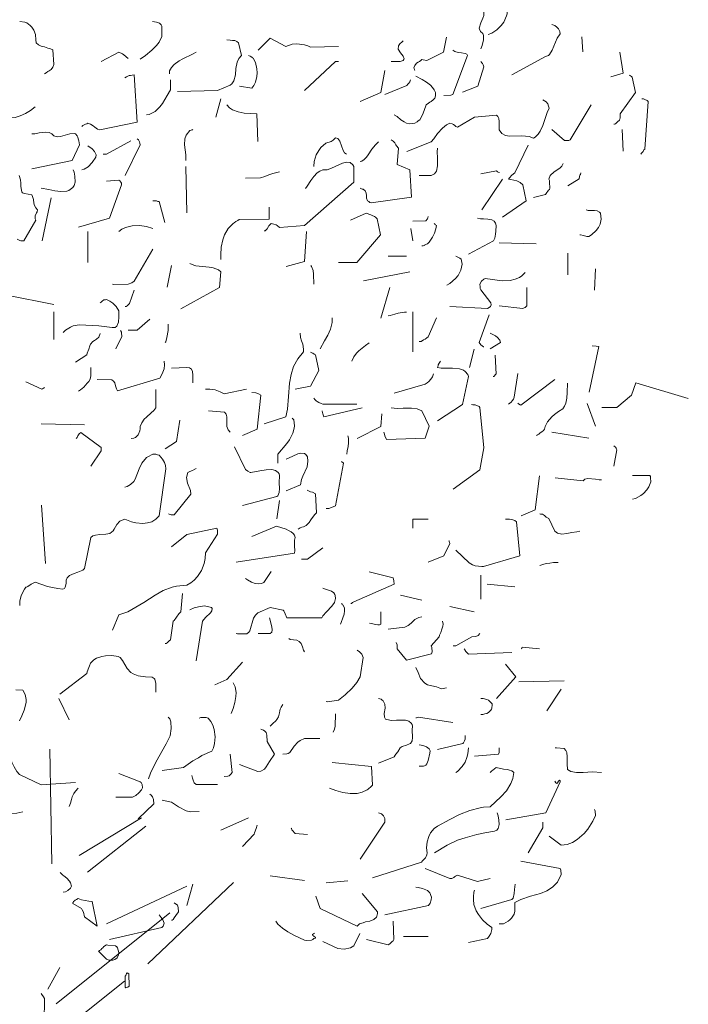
# Model space of a CAD drawing. Header units: metres. Extents: x 180716 to 180809, y 418548 to 418668.
# Tile 71 of 148: x 180799.83 to 180800.92, y 418576.51 to 418578.12. Entities that reach past the tile are written whole.
import ezdxf

# ---------------------------------------------------------------- set-up
doc = ezdxf.new("R2010")
doc.units = ezdxf.units.M
doc.layers.get('0').update_dxf_attribs({"color": 30, "lineweight": 0})
doc.layers.add('B-WE-GR-BOOM-SD', color=253, linetype='Continuous', lineweight=0)

# ---------------------------------------------------------------- blocks, each defined once
blk = doc.blocks.new('SGR-BOOM_S02_G_ZIJ-D')
at = {"flags": 128}
for points in [[(2.2464, 7.7465), (2.2631, 7.7531), (2.2864, 7.7687), (2.3075, 7.7887), (2.3198, 7.8043), (2.332, 7.8332), (2.3353, 7.8432), (2.3364, 7.8688), (2.3331, 7.8733), (2.3264, 7.8788), (2.3187, 7.8844), (2.3075, 7.891), (2.2986, 7.8988)], [(2.213, 7.6786), (2.2186, 7.6942), (2.2252, 7.722), (2.2252, 7.7409), (2.2219, 7.7509), (2.2108, 7.7598), (2.2063, 7.7709), (2.2052, 7.7765), (2.213, 7.801), (2.2219, 7.8221), (2.2264, 7.8354), (2.2264, 7.851)], [(0.0611, 7.8076), (0.0845, 7.8043), (0.0933, 7.801), (0.1089, 7.7876), (0.1167, 7.7798), (0.1267, 7.7665), (0.1345, 7.7465), (0.1356, 7.722), (0.1378, 7.7076), (0.1478, 7.6975), (0.1612, 7.692), (0.1768, 7.6886), (0.1923, 7.6831), (0.2046, 7.6797), (0.2146, 7.6742), (0.2201, 7.6064), (0.2157, 7.5941), (0.2068, 7.583), (0.1979, 7.5763), (0.1912, 7.573), (0.1845, 7.5674), (0.1768, 7.563)], [(0.6227, 7.6308), (0.6483, 7.6475), (0.6772, 7.6731), (0.6983, 7.6953), (0.7106, 7.7109), (0.7239, 7.7365), (0.7239, 7.7854), (0.7206, 7.7921), (0.7128, 7.7987), (0.6994, 7.8043), (0.6805, 7.8076)], [(2.3576, 7.5574), (2.5144, 7.643), (2.5277, 7.6486), (2.5333, 7.6531), (2.5455, 7.6731), (2.5689, 7.7298), (2.5822, 7.7498), (2.5811, 7.7609), (2.5755, 7.7732), (2.5678, 7.7809), (2.5578, 7.7876), (2.5444, 7.7932)], [(1.1732, 7.6731), (1.2299, 7.7298), (1.3022, 7.6909), (1.3322, 7.7009), (1.3534, 7.7031), (1.3901, 7.6975), (1.4045, 7.6931), (1.4179, 7.6864), (1.548, 7.6909)], [(1.905, 7.5774), (1.905, 7.5785), (1.9027, 7.5819), (1.9016, 7.5874), (1.8994, 7.5908), (1.9038, 7.6019), (1.9127, 7.6119), (1.9205, 7.6175), (1.9261, 7.6208), (1.9328, 7.6241), (1.9372, 7.6297), (1.9439, 7.6286), (1.9606, 7.6253), (2.0384, 7.6631), (2.0529, 7.7342)], [(2.6834, 7.7354), (2.689, 7.6653)], [(0.7973, 7.4807), (0.9841, 7.4851), (1.042, 7.5096), (1.0498, 7.5152), (1.0598, 7.5296), (1.0675, 7.5574), (1.0698, 7.5874), (1.0753, 7.6164), (1.0831, 7.6342), (1.0953, 7.6486), (1.0809, 7.7076), (1.0742, 7.7131), (1.0642, 7.7176), (1.0542, 7.7187), (1.042, 7.7198), (1.0264, 7.7209)], [(1.7937, 7.6208), (1.836, 7.6208), (1.8494, 7.6241), (1.8538, 7.6297), (1.8549, 7.633), (1.8505, 7.6453), (1.8371, 7.6608), (1.8271, 7.6775), (1.8282, 7.6931), (1.8338, 7.702), (1.846, 7.712), (1.8505, 7.7164)], [(0.4414, 7.6208), (0.5226, 7.6631), (0.5404, 7.6564), (0.5471, 7.6519), (0.566, 7.6342)], [(0.7595, 7.5619), (0.7595, 7.5763), (0.7695, 7.5919), (0.7817, 7.6064), (0.804, 7.623), (0.8218, 7.633), (0.8663, 7.6542), (0.884, 7.6631)], [(1.0865, 7.5051), (1.1432, 7.4963), (1.1532, 7.5085), (1.161, 7.5241), (1.1676, 7.5496), (1.1687, 7.5674), (1.1676, 7.5863), (1.161, 7.6152), (1.1498, 7.6364), (1.1476, 7.6375), (1.1443, 7.6408), (1.1365, 7.6453), (1.1287, 7.6486)], [(2.0395, 7.4618), (2.0718, 7.4629), (2.0773, 7.464), (2.0818, 7.4662), (2.1507, 7.6486), (2.1463, 7.6542), (2.1396, 7.6575), (2.1218, 7.6608), (2.1062, 7.662), (2.0918, 7.6664), (2.0818, 7.6731)], [(2.8191, 7.5485), (2.8758, 7.5663), (2.8614, 7.6642)], [(1.3889, 7.4851), (1.5346, 7.6208), (1.548, 7.6208)], [(2.1263, 7.4762), (2.1985, 7.5051), (2.2264, 7.5952), (2.2252, 7.5997), (2.223, 7.6052), (2.2208, 7.6108), (2.2175, 7.6141), (2.2119, 7.6208)], [(0.3502, 7.3172), (0.3547, 7.3205), (0.3614, 7.3239), (0.3669, 7.3272), (0.3736, 7.3294), (0.378, 7.3317), (0.3914, 7.3272), (0.4036, 7.3194), (0.4114, 7.3139), (0.4236, 7.3039), (0.4337, 7.3005), (0.6094, 7.3372), (0.5949, 7.5574), (0.586, 7.5563), (0.5771, 7.5552), (0.5716, 7.5541), (0.5582, 7.5485), (0.5515, 7.5441)], [(1.6492, 7.4329), (1.7459, 7.4751), (1.7648, 7.5774)], [(1.8082, 7.3706), (1.8215, 7.3628), (1.8393, 7.3483), (1.8549, 7.3383), (1.866, 7.3328), (1.8794, 7.3294), (1.9038, 7.3317), (1.915, 7.3383), (1.9205, 7.3428), (1.9272, 7.3483), (1.9405, 7.3717), (1.9483, 7.3906), (1.9572, 7.4184), (1.9683, 7.4251), (1.975, 7.4295), (1.9806, 7.4329), (1.9906, 7.4406), (1.9984, 7.4495), (1.9995, 7.4529), (2.0006, 7.4607), (2.0006, 7.4751), (1.995, 7.4874), (1.9873, 7.4985), (1.9772, 7.5096), (1.9594, 7.5241), (1.9383, 7.5363), (1.9094, 7.5519)], [(2.8336, 7.3272), (2.8369, 7.3272), (2.8413, 7.3294), (2.8469, 7.335), (2.8502, 7.3383), (2.8591, 7.3461), (2.8614, 7.3517), (2.8625, 7.355), (2.8625, 7.375), (2.9348, 7.4751), (2.9181, 7.5474), (2.9147, 7.5507), (2.9103, 7.553), (2.9081, 7.5541), (2.9058, 7.5563)], [(0.6527, 7.3706), (0.665, 7.3728), (0.6928, 7.3873), (0.715, 7.4084), (0.7272, 7.424), (0.7484, 7.4607), (0.7639, 7.4885), (0.7639, 7.5341)], [(1.7648, 7.4662), (1.8671, 7.5085), (1.8716, 7.514), (1.876, 7.5185), (1.8816, 7.5252), (1.8849, 7.5341)], [(0.0022, 7.3595), (0.0211, 7.3572), (0.0389, 7.3584), (0.0633, 7.3661), (0.0878, 7.3773), (0.1111, 7.3917), (0.1334, 7.4084)], [(0.9752, 7.3595), (0.9997, 7.4451)], [(1.0275, 7.4184), (1.0397, 7.4039), (1.0542, 7.3939), (1.0798, 7.385), (1.1076, 7.3795), (1.1376, 7.3773), (1.1676, 7.3761), (1.1721, 7.246)], [(1.8671, 7.2004), (1.9806, 7.2449), (1.9928, 7.2594), (2.0106, 7.2838), (2.0328, 7.3083), (2.0529, 7.3239), (2.0684, 7.3317), (2.0784, 7.3294), (2.0851, 7.3261), (2.0907, 7.3205), (2.0951, 7.3172), (2.104, 7.3128), (2.183, 7.3595), (2.2853, 7.3695), (2.292, 7.3639), (2.2964, 7.3539), (2.2975, 7.3406), (2.2986, 7.3105), (2.2986, 7.3016), (2.3109, 7.2838), (2.3276, 7.2749), (2.3465, 7.2716), (2.4032, 7.2727), (2.4376, 7.2705), (2.4577, 7.2627), (2.4666, 7.2672), (2.4799, 7.2805), (2.4899, 7.295), (2.501, 7.3217), (2.5222, 7.3817), (2.5311, 7.4017), (2.5288, 7.4117), (2.5244, 7.4229), (2.5166, 7.4318), (2.501, 7.4406)], [(2.5444, 7.3027), (2.6034, 7.2505), (2.6234, 7.2516), (2.63, 7.2549), (2.7279, 7.4184)], [(2.9637, 7.4462), (2.9715, 7.4451), (2.977, 7.4429), (2.9881, 7.4373), (2.9926, 7.4329), (2.9781, 7.2104), (2.9737, 7.2071), (2.9692, 7.2004), (2.9626, 7.1915), (2.9592, 7.1871)], [(0.1178, 7.1193), (0.3058, 7.1571), (0.3391, 7.2316), (0.338, 7.2405), (0.3358, 7.2494), (0.3336, 7.2583), (0.3313, 7.2672), (0.3291, 7.2727), (0.3202, 7.2816), (0.3147, 7.2838), (0.2946, 7.2827), (0.2502, 7.2694), (0.2346, 7.2683), (0.219, 7.2727), (0.2101, 7.2827), (0.1979, 7.2883), (0.179, 7.2905), (0.1512, 7.2872), (0.1312, 7.2827), (0.1178, 7.2827)], [(0.8362, 7.1582), (0.8351, 7.1838), (0.8296, 7.2305), (0.8318, 7.2583), (0.8373, 7.2761), (0.854, 7.2983), (0.8607, 7.2994), (0.864, 7.3005), (0.8674, 7.3016), (0.8685, 7.3027)], [(2.8725, 7.3027), (2.8769, 7.2015)], [(0.3502, 7.1148), (0.3614, 7.117), (0.3792, 7.1281), (0.3992, 7.1482), (0.4159, 7.1726), (0.417, 7.1849), (0.4103, 7.1993), (0.3981, 7.2116), (0.378, 7.226)], [(0.4503, 7.1871), (0.4648, 7.1871), (0.5793, 7.2494)], [(0.5526, 7.087), (0.6227, 7.2316), (0.6216, 7.2382), (0.6194, 7.2449), (0.6149, 7.2538), (0.6094, 7.2594)], [(1.4323, 7.1304), (1.4345, 7.1537), (1.4445, 7.1838), (1.4557, 7.2049), (1.4657, 7.2182), (1.489, 7.2394), (1.5146, 7.2471), (1.5235, 7.2527), (1.5302, 7.2583), (1.5335, 7.2638), (1.5446, 7.2605), (1.5546, 7.2483), (1.5702, 7.2038), (1.5769, 7.1938), (1.5858, 7.1871)], [(1.6492, 7.0281), (1.6525, 7.0269), (1.6592, 7.0247), (1.6625, 7.0236), (1.6725, 7.0169), (1.677, 7.0047), (1.6781, 6.9936), (1.6792, 6.9814), (1.6836, 6.9702), (1.6892, 6.9658), (1.6937, 6.9624), (1.7003, 6.9602), (1.8894, 6.9858), (1.8805, 7.1137), (1.8227, 7.1393), (1.8282, 7.216), (1.8193, 7.226), (1.816, 7.2316), (1.8104, 7.2405), (1.8038, 7.2483), (1.7937, 7.2549)], [(1.6492, 7.1526), (1.657, 7.1548), (1.6681, 7.1626), (1.6781, 7.1726), (1.6859, 7.1849), (1.7037, 7.2104), (1.7203, 7.2316), (1.7348, 7.2449)], [(2.3131, 6.8935), (2.4243, 6.9702), (2.4087, 7.0447), (2.3965, 7.0548), (2.3798, 7.0636), (2.3531, 7.0692), (2.342, 7.0703), (2.3476, 7.0781), (2.3554, 7.087), (2.3643, 7.0948), (2.3709, 7.1003), (2.4332, 7.2293)], [(1.9239, 7.087), (1.9806, 7.087), (1.9961, 7.0948), (2.005, 7.1081), (2.0106, 7.1326), (2.0095, 7.1704), (2.0084, 7.1982), (2.0095, 7.216)], [(0.0586, 7.0878), (0.0641, 7.0678), (0.0652, 7.0522), (0.0664, 7.0377), (0.0686, 7.0177), (0.0708, 7.011), (0.0741, 7.0066), (0.083, 7.0044), (0.1175, 6.9977), (0.1208, 6.9899), (0.1242, 6.9755), (0.1264, 6.9588), (0.1297, 6.9477), (0.1353, 6.9365), (0.1442, 6.9276), (0.142, 6.9187), (0.1386, 6.9132), (0.1331, 6.8987), (0.132, 6.8921), (0.1331, 6.8854), (0.1353, 6.8798), (0.0797, 6.782), (0.0664, 6.7831), (0.0608, 6.7842), (0.0486, 6.7909)], [(0.8362, 7.1304), (0.8407, 6.9135)], [(1.201, 6.8301), (1.2066, 6.8301), (1.2099, 6.8334), (1.2155, 6.839), (1.2221, 6.849), (1.2232, 6.8523), (1.2344, 6.8635), (1.2466, 6.8612), (1.2566, 6.8568), (1.2622, 6.8535), (1.2733, 6.8446), (1.3889, 6.8546), (1.6203, 7.057), (1.6203, 7.1293), (1.6158, 7.1382), (1.6025, 7.1482), (1.5858, 7.1493), (1.5669, 7.1448), (1.5157, 7.1215), (1.4957, 7.1148), (1.4757, 7.1137), (1.4612, 7.1081), (1.449, 7.1003), (1.4323, 7.0837), (1.419, 7.0648), (1.4023, 7.0381), (1.3934, 7.0269)], [(2.4577, 6.9847), (2.5144, 6.9991), (2.5199, 7.008), (2.5244, 7.0147), (2.5288, 7.0192), (2.5322, 7.0225), (2.5344, 7.0281), (2.5333, 7.0559), (2.5322, 7.0648), (2.53, 7.0703), (2.5366, 7.0881), (2.5544, 7.1048), (2.5811, 7.1226), (2.59, 7.1315), (2.5967, 7.1437)], [(0.1612, 7.0281), (0.1957, 7.0225), (0.2246, 7.0169), (0.2524, 7.0125), (0.2802, 7.0147), (0.2891, 7.0181), (0.3091, 7.0314), (0.3147, 7.0403), (0.3191, 7.0559), (0.318, 7.0848), (0.3147, 7.1026), (0.3102, 7.1137)], [(1.1143, 7.0759), (1.1843, 7.077), (1.2043, 7.0826), (1.2232, 7.0903), (1.2421, 7.097), (1.2733, 7.1048)], [(2.213, 7.0959), (2.2853, 7.1092), (2.2875, 7.1081), (2.2909, 7.1048), (2.2975, 7.1015), (2.2986, 7.1003)], [(2.6178, 7.0392), (2.6712, 7.0725), (2.6723, 7.0826), (2.6745, 7.0892), (2.6768, 7.0926), (2.679, 7.1003)], [(0.3347, 6.8457), (0.4792, 6.8879), (0.536, 7.0436), (0.5349, 7.0525), (0.5326, 7.057), (0.5282, 7.0625), (0.5226, 7.0659), (0.4659, 7.0614)], [(2.2175, 6.928), (2.3131, 7.0714)], [(0.1656, 6.7823), (0.2079, 6.9836)], [(0.6816, 6.9702), (0.6994, 6.9691), (0.705, 6.9669), (0.7106, 6.9658), (0.7384, 6.869)], [(-0.1324, 6.928), (-0.0701, 6.7689), (0.001, 6.5287), (0.219, 6.4854)], [(0.9997, 6.6955), (0.9986, 6.7178), (1.0008, 6.7523), (1.0086, 6.7878), (1.0164, 6.8101), (1.0331, 6.8401), (1.0564, 6.8635), (1.062, 6.8668), (1.0698, 6.8724), (1.0787, 6.8779), (1.0842, 6.8824), (1.2244, 6.8835), (1.2244, 6.9402)], [(1.548, 6.6822), (1.6336, 6.6822), (1.7448, 6.8112), (1.7281, 6.8857), (1.7215, 6.8924), (1.7159, 6.8957), (1.7059, 6.9002), (1.6992, 6.9035), (1.677, 6.9113), (1.6047, 6.879)], [(2.6745, 6.8112), (2.6768, 6.8101), (2.6912, 6.8068), (2.7068, 6.8034), (2.7123, 6.8023), (2.7168, 6.8023), (2.729, 6.8101), (2.7513, 6.8312), (2.7613, 6.8446), (2.7691, 6.8601), (2.7746, 6.8846), (2.7713, 6.9113), (2.7668, 6.9169), (2.7557, 6.9224), (2.7424, 6.9246), (2.7134, 6.9246), (2.7034, 6.9269)], [(0.5226, 6.8257), (0.5371, 6.8368), (0.5549, 6.8446), (0.586, 6.8523), (0.6194, 6.8546), (0.6527, 6.8501), (0.6816, 6.8401)], [(1.8949, 6.8746), (1.955, 6.8757), (1.9639, 6.8857), (1.965, 6.8902), (1.9672, 6.8968)], [(1.9372, 6.7589), (1.9439, 6.76), (1.9472, 6.7612), (1.9506, 6.7623), (1.9517, 6.7634), (1.9628, 6.7689), (1.9717, 6.7767), (1.9873, 6.799), (1.9961, 6.8179), (2.0028, 6.839), (2.005, 6.8546), (2.0028, 6.8557), (2.0006, 6.859), (1.9984, 6.8601), (1.995, 6.8635)], [(2.1552, 6.72), (2.2719, 6.7834), (2.2775, 6.7945), (2.2808, 6.8134), (2.282, 6.8279), (2.2842, 6.8535), (2.2808, 6.8657), (2.2742, 6.8746), (2.2642, 6.8802), (2.2453, 6.8846), (2.2252, 6.8857), (2.2108, 6.8857), (2.1974, 6.8879)], [(0.378, 6.6822), (0.378, 6.8257)], [(1.3033, 6.6622), (1.3889, 6.6866), (1.399, 6.8257)], [(1.8949, 6.7823), (1.886, 6.8401)], [(2.2986, 6.7734), (2.471, 6.7689)], [(0.4937, 6.5799), (0.5004, 6.5788), (0.566, 6.5799), (0.5838, 6.5866), (0.5949, 6.5943), (0.6816, 6.7434)], [(2.6178, 6.6233), (2.6178, 6.7245)], [(0.7484, 6.5665), (0.7684, 6.6677)], [(0.8118, 6.4653), (0.993, 6.5654), (0.9997, 6.6377), (0.9875, 6.6477), (0.963, 6.6566), (0.9441, 6.66), (0.9141, 6.6622), (0.8829, 6.6666), (0.8729, 6.6689), (0.854, 6.6766)], [(1.419, 6.6677), (1.4223, 6.6633), (1.4301, 6.6444), (1.4312, 6.6266), (1.4323, 6.5799)], [(1.7804, 6.7111), (1.866, 6.7111)], [(2.054, 6.5754), (2.0673, 6.5832), (2.094, 6.6066), (2.1062, 6.621), (2.1196, 6.6455), (2.1252, 6.6744), (2.1207, 6.6967), (2.1151, 6.7011), (2.1018, 6.7078), (2.0962, 6.7111)], [(1.6647, 6.5955), (1.8805, 6.6377)], [(2.0684, 6.4753), (2.243, 6.4665), (2.2519, 6.472), (2.2575, 6.4753), (2.2608, 6.4842), (2.2597, 6.4931), (2.2119, 6.5532), (2.2097, 6.5599), (2.2086, 6.5677), (2.2074, 6.5799), (2.2152, 6.5943), (2.2264, 6.6032), (2.233, 6.6066), (2.312, 6.5955), (2.3487, 6.5977), (2.372, 6.6032), (2.3932, 6.6121), (2.4032, 6.6188), (2.4187, 6.6344)], [(2.7424, 6.5521), (2.7468, 6.6522)], [(0.5526, 6.4753), (0.5571, 6.4765), (0.5615, 6.4787), (0.5727, 6.4898), (0.5949, 6.5521)], [(1.7459, 6.422), (1.7882, 6.5654)], [(2.2986, 6.4798), (2.4076, 6.4665), (2.4143, 6.4698), (2.4199, 6.472), (2.4276, 6.4798), (2.4276, 6.5654)], [(0.2635, 6.3552), (0.2746, 6.3652), (0.298, 6.3797), (0.3102, 6.3853), (0.338, 6.3908), (0.4303, 6.3853), (0.4926, 6.3775), (0.5059, 6.3786), (0.5137, 6.3842), (0.5215, 6.4031), (0.5226, 6.4275), (0.5226, 6.4553), (0.5104, 6.4765), (0.5026, 6.4842), (0.4948, 6.492), (0.4804, 6.5009), (0.4648, 6.5087), (0.4615, 6.5076), (0.4537, 6.5065), (0.4448, 6.5009), (0.4403, 6.4965), (0.4359, 6.4931)], [(0.2201, 6.3219), (0.2201, 6.4509)], [(1.7804, 6.432), (1.7893, 6.4342), (1.8104, 6.4398), (1.8271, 6.4453), (1.856, 6.4498), (1.866, 6.4498)], [(1.8949, 6.264), (1.8949, 6.4509)], [(0.566, 6.3652), (0.6082, 6.3652), (0.6672, 6.4175)], [(0.7395, 6.3074), (0.7417, 6.3108), (0.7473, 6.3308), (0.7528, 6.3641), (0.7539, 6.3819), (0.7539, 6.3931)], [(1.4623, 6.2785), (1.4835, 6.3163), (1.4979, 6.3419), (1.5102, 6.3708), (1.5179, 6.4008), (1.5191, 6.4231)], [(1.9239, 6.3119), (1.9339, 6.313), (1.945, 6.3197), (1.9528, 6.3241), (1.9606, 6.3297), (1.9661, 6.3341), (2.005, 6.4231)], [(2.2264, 6.2874), (2.2241, 6.2874), (2.213, 6.2974), (2.2041, 6.3074), (2.2508, 6.4364)], [(0.3202, 6.2162), (0.3736, 6.2496), (0.3747, 6.2574), (0.3825, 6.2774), (0.3881, 6.2919), (0.3914, 6.2996), (0.4025, 6.3119), (0.4103, 6.3174), (0.4181, 6.323), (0.4292, 6.333), (0.4359, 6.3497)], [(0.5093, 6.2785), (0.5371, 6.3363), (0.536, 6.353), (0.5349, 6.3564), (0.5315, 6.3641)], [(1.201, 5.9282), (1.3022, 5.9604), (1.31, 5.996), (1.3155, 6.0561), (1.32, 6.1173), (1.3278, 6.1584), (1.3389, 6.1962), (1.3578, 6.2318), (1.3845, 6.264), (1.3856, 6.2763), (1.3812, 6.2996), (1.3756, 6.3163), (1.3711, 6.3308), (1.37, 6.3508)], [(2.2564, 6.2785), (2.3042, 6.3074), (2.3009, 6.3185), (2.2909, 6.3308), (2.2808, 6.3386), (2.2564, 6.3508)], [(1.6102, 6.2207), (1.6191, 6.2407), (1.6325, 6.2585), (1.6425, 6.2696), (1.6736, 6.2941), (1.6914, 6.3063)], [(1.3456, 6.0894), (1.4179, 6.1039), (1.4568, 6.1773), (1.4401, 6.2496), (1.4345, 6.254), (1.429, 6.2585), (1.4245, 6.2596), (1.4179, 6.2629)], [(2.1596, 6.1918), (2.1819, 6.2774)], [(2.7179, 6.0761), (2.7624, 6.2896), (2.7513, 6.2907), (2.7324, 6.2919)], [(0.4225, 6.135), (0.4904, 6.1328), (0.4982, 6.1273), (0.5037, 6.1195), (0.5082, 6.1061), (0.5126, 6.0917), (0.5171, 6.0828), (0.715, 6.1417), (0.725, 6.1617), (0.7339, 6.1851), (0.7361, 6.2029), (0.7339, 6.2207)], [(2.0106, 5.9415), (2.1263, 6.0183), (2.1552, 6.1484), (2.1518, 6.1584), (2.1396, 6.1729), (2.1318, 6.1784), (2.1129, 6.1851), (2.0807, 6.1873), (2.0273, 6.1873), (2.0106, 6.1918), (2.0117, 6.1962), (2.0128, 6.1995), (2.0139, 6.2029), (2.0173, 6.2107), (2.0217, 6.2162), (2.0239, 6.2207)], [(2.2697, 6.1484), (2.2731, 6.1495), (2.282, 6.1595), (2.2842, 6.1606), (2.2797, 6.2485)], [(0.3347, 6.0806), (0.3436, 6.0861), (0.3603, 6.0995), (0.3758, 6.1173), (0.3836, 6.1261), (0.3892, 6.1373), (0.3925, 6.1517), (0.3925, 6.1918)], [(0.7684, 6.1873), (0.8407, 6.1918), (0.8529, 6.1895), (0.8618, 6.184), (0.8674, 6.1717), (0.8685, 6.1551), (0.8685, 6.1195)], [(1.8082, 6.0717), (1.9528, 6.1139), (1.9617, 6.1195), (1.9695, 6.125), (1.9784, 6.1362), (1.9861, 6.1473), (1.9917, 6.1617)], [(2.342, 6.0194), (2.3476, 6.0238), (2.3542, 6.0294), (2.3587, 6.0361), (2.3643, 6.0427), (2.3687, 6.0528), (2.3843, 6.1628)], [(0.0889, 6.1239), (0.1634, 6.0906), (0.1667, 6.0917), (0.1712, 6.0939), (0.1745, 6.0961), (0.1768, 6.0972)], [(2.3854, 6.0238), (2.3887, 6.0216), (2.3954, 6.0172), (2.3987, 6.0149), (2.5578, 6.135)], [(2.4721, 5.8737), (2.4766, 5.8759), (2.4832, 5.8804), (2.4899, 5.8859), (2.4977, 5.8904), (2.5055, 5.8971), (2.5099, 5.9026), (2.5133, 5.916), (2.5233, 5.9371), (2.5433, 5.9604), (2.5555, 5.9716), (2.5755, 5.986), (2.5945, 5.9983), (2.6034, 6.0105), (2.6089, 6.0238), (2.6134, 6.0483), (2.6156, 6.075), (2.6167, 6.1184)], [(2.7768, 6.0038), (2.8469, 6.0038), (2.9147, 6.0616), (2.9359, 6.1195), (3.1805, 6.0461)], [(0.5804, 5.8592), (0.5927, 5.8604), (0.596, 5.8626), (0.6016, 5.8648), (0.6094, 5.8726), (0.6127, 5.8759), (0.6205, 5.8948), (0.6227, 5.9048), (0.6227, 5.916), (0.6305, 5.9326), (0.6416, 5.9493), (0.6516, 5.9593), (0.6739, 5.9794), (0.6861, 5.9905), (0.6961, 6.0027), (0.6961, 6.0883)], [(0.9274, 6.0894), (0.9474, 6.0906), (0.9719, 6.0861), (0.9953, 6.0772), (1.0142, 6.0683), (1.1187, 6.0894)], [(1.1009, 5.8737), (1.1687, 5.9026), (1.1865, 6.0616), (1.1743, 6.0683), (1.1621, 6.0728), (1.1432, 6.075)], [(1.4323, 6.0472), (1.4379, 6.0416), (1.4445, 6.0361), (1.4479, 6.0327), (1.4557, 6.0283), (1.4679, 6.0227), (1.4746, 6.0194), (1.6336, 6.0194)], [(0.9419, 5.9894), (1.0164, 5.9827), (1.0242, 5.9738), (1.0275, 5.9604), (1.0264, 5.9304), (1.0275, 5.9149), (1.0331, 5.9004), (1.0431, 5.8893)], [(1.4712, 5.9894), (1.4723, 5.9871), (1.4735, 5.9805), (1.4746, 5.9749), (1.4768, 5.9693), (1.4801, 5.9604), (1.6592, 6.0027)], [(1.7604, 5.8893), (1.7626, 5.8804), (1.7648, 5.8715), (1.7715, 5.8548), (1.9528, 5.8604), (1.9717, 5.9171), (1.9372, 5.9894), (1.915, 5.9983), (1.8883, 6.0016), (1.8505, 6.0005), (1.8215, 5.9994), (1.7937, 6.0027)], [(2.0829, 5.6235), (2.2074, 5.7136), (2.2264, 5.8159), (2.2074, 6.0038), (2.2041, 6.0083), (2.1863, 6.0161), (2.1752, 6.0172), (2.1685, 6.0183)], [(2.7468, 5.9171), (2.709, 6.0227)], [(0.7395, 5.8114), (0.7929, 5.8448), (0.8073, 5.9449)], [(1.2644, 5.7436), (1.2644, 5.7858), (1.3066, 5.8359), (1.3189, 5.8537), (1.3344, 5.8837), (1.3411, 5.9071), (1.3422, 5.9182), (1.34, 5.9471), (1.3367, 5.9493), (1.3356, 5.9515), (1.3322, 5.9549)], [(1.6347, 5.8592), (1.7459, 5.916), (1.7504, 5.9749)], [(0.1612, 5.9282), (0.3625, 5.9226)], [(0.3247, 5.8592), (0.3291, 5.8637), (0.3324, 5.8726), (0.338, 5.8815), (0.3458, 5.8882), (0.4403, 5.8181), (0.4403, 5.8014), (0.3925, 5.7302)], [(2.5444, 5.8893), (2.7168, 5.8604)], [(1.5869, 5.787), (1.5891, 5.8014), (1.5925, 5.8225), (1.5947, 5.8392), (1.5947, 5.8615), (1.5913, 5.8726)], [(1.1009, 5.5467), (1.2599, 5.589), (1.2644, 5.5923), (1.2711, 5.6068), (1.2722, 5.6257), (1.2711, 5.6524), (1.2733, 5.6869), (1.2711, 5.6947), (1.2666, 5.7013), (1.2544, 5.7102), (1.2377, 5.7147), (1.2099, 5.7136), (1.181, 5.708), (1.1398, 5.7002), (1.1354, 5.7013), (1.1243, 5.7069), (1.1143, 5.7147), (1.0631, 5.8214)], [(2.8336, 5.7302), (2.8469, 5.8059), (2.8458, 5.8092), (2.8436, 5.8148), (2.8413, 5.8192), (2.8336, 5.8259)], [(0.0611, 5.0797), (0.0611, 5.1008), (0.0667, 5.1241), (0.0767, 5.1453), (0.0822, 5.1553), (0.0889, 5.1653), (0.0922, 5.1653), (0.0978, 5.1686), (0.1134, 5.1798), (0.1323, 5.1887), (0.1901, 5.1686), (0.2135, 5.1642), (0.239, 5.1597), (0.2624, 5.1564), (0.2691, 5.1597), (0.2724, 5.1653), (0.2768, 5.182), (0.278, 5.1975), (0.2813, 5.2087), (0.2935, 5.2198), (0.3147, 5.2298), (0.3324, 5.2354), (0.3547, 5.2454), (0.3636, 5.252), (0.3925, 5.3977), (0.4025, 5.4055), (0.4147, 5.4088), (0.4348, 5.4111), (0.4626, 5.4122), (0.4815, 5.4166), (0.4959, 5.4289), (0.5015, 5.4366), (0.5137, 5.4578), (0.5282, 5.4733), (0.5393, 5.4789), (0.5515, 5.4834), (0.5816, 5.4711), (0.6027, 5.4656), (0.6349, 5.4633), (0.6572, 5.4656), (0.6772, 5.4711), (0.695, 5.4822), (0.7106, 5.4978), (0.7428, 5.718), (0.7406, 5.7336), (0.7361, 5.7469), (0.7272, 5.7636), (0.7106, 5.7814), (0.7039, 5.7836), (0.6994, 5.7847), (0.6961, 5.7858), (0.6816, 5.787), (0.6583, 5.7747), (0.6516, 5.7703), (0.6305, 5.7436), (0.6183, 5.718), (0.5994, 5.6702), (0.5927, 5.6591), (0.5771, 5.6446), (0.5615, 5.6357), (0.5515, 5.6324)], [(1.3033, 5.6146), (1.3711, 5.6435), (1.3756, 5.668), (1.3812, 5.6835), (1.4012, 5.728), (1.4056, 5.7536), (1.4034, 5.7736), (1.3956, 5.7847), (1.3901, 5.7892), (1.3711, 5.7914), (1.3578, 5.7881), (1.3155, 5.7681), (1.3033, 5.7636)], [(1.4901, 5.5323), (1.5024, 5.5334), (1.5235, 5.5412), (1.5346, 5.5456), (1.5713, 5.7436), (1.5624, 5.7525)], [(0.755, 5.5078), (0.7584, 5.5056), (0.7673, 5.5034), (0.7817, 5.5034), (0.8596, 5.6001), (0.8574, 5.6168), (0.8429, 5.6513), (0.8396, 5.6769), (0.8451, 5.7002), (0.854, 5.7058), (0.8674, 5.7102), (0.8785, 5.7158), (0.884, 5.7191)], [(2.401, 5.4978), (2.4666, 5.5267), (2.4866, 5.6858)], [(2.5589, 5.6757), (2.6901, 5.6624), (2.6979, 5.6691), (2.7123, 5.6735), (2.7468, 5.6702), (2.7646, 5.6669), (2.7757, 5.6669)], [(2.9203, 5.5757), (2.9336, 5.579), (2.9592, 5.5935), (2.9715, 5.6024), (2.987, 5.6201), (2.997, 5.6335), (3.0059, 5.6568), (3.0048, 5.6757), (3.0037, 5.6824), (3.0015, 5.6869), (2.9203, 5.6869)], [(1.36, 5.4366), (1.3645, 5.44), (1.37, 5.4422), (1.3778, 5.4455), (1.3845, 5.4478), (1.3978, 5.4533), (1.4112, 5.4667), (1.419, 5.48), (1.4368, 5.5023), (1.4457, 5.5123), (1.4412, 5.6012), (1.4268, 5.609), (1.4179, 5.6112), (1.4023, 5.6179)], [(1.2599, 5.4845), (1.2733, 5.5701)], [(0.1816, 5.2752), (0.1618, 5.5481)], [(1.8949, 5.4411), (1.8949, 5.4834), (1.9672, 5.4834)], [(2.0962, 5.3388), (2.1574, 5.2787), (2.173, 5.2698), (2.1863, 5.2654), (2.2019, 5.2632), (2.2163, 5.262), (2.2252, 5.262), (2.3943, 5.311), (2.3787, 5.47), (2.3709, 5.4767), (2.3576, 5.4811), (2.3465, 5.4822), (2.3276, 5.4834)], [(2.4877, 5.5078), (2.491, 5.5067), (2.4999, 5.5056), (2.5088, 5.5), (2.5177, 5.4923), (2.53, 5.4856), (2.5578, 5.4266), (2.57, 5.4177), (2.5911, 5.4133), (2.6134, 5.4155), (2.6367, 5.42), (2.6601, 5.4244), (2.6745, 5.4266)], [(0.4937, 4.964), (0.5226, 5.0363), (0.5649, 5.0508), (0.6027, 5.0719), (0.6394, 5.0941), (0.6928, 5.1286), (0.7306, 5.1497), (0.7717, 5.1653), (0.7929, 5.1697), (0.8407, 5.1753), (0.8585, 5.1853), (0.8752, 5.1987), (0.8896, 5.2153), (0.9085, 5.2431), (0.9207, 5.2754), (0.9263, 5.2999), (0.9274, 5.3254), (0.9841, 5.4122), (0.983, 5.4322), (0.9797, 5.4411), (0.8407, 5.4111), (0.7684, 5.3544)], [(1.0709, 5.2821), (1.3433, 5.3243), (1.3445, 5.3366), (1.3433, 5.3566), (1.3433, 5.3844), (1.3456, 5.3977), (1.3422, 5.4077), (1.3367, 5.4166), (1.3267, 5.4244), (1.3155, 5.43), (1.3033, 5.4355), (1.2588, 5.45), (1.1432, 5.4022)], [(1.9672, 5.2821), (2.0395, 5.311), (2.0684, 5.3699), (2.0662, 5.3733), (2.0651, 5.3777), (2.064, 5.381), (2.0629, 5.3822)], [(1.3756, 5.2965), (1.4034, 5.2965), (1.4757, 5.3488)], [(2.4877, 5.2665), (2.5022, 5.2709), (2.5177, 5.2754), (2.5344, 5.2776), (2.5511, 5.2798), (2.5733, 5.281)], [(1.1143, 5.2053), (1.1232, 5.1998), (1.1421, 5.1887), (1.1587, 5.1831), (1.1765, 5.1809), (1.1888, 5.1831), (1.1999, 5.1875), (1.2344, 5.2387)], [(1.6058, 5.0886), (1.6091, 5.0897), (1.6136, 5.093), (1.6169, 5.0952), (1.6203, 5.0963), (1.8082, 5.1786), (1.8071, 5.1942), (1.8026, 5.2087), (1.6914, 5.2376)], [(2.213, 5.1086), (2.213, 5.222)], [(0.0422, 4.686), (0.0756, 4.6849), (0.0867, 4.6637), (0.09, 4.6404), (0.09, 4.627), (0.0811, 4.5903), (0.0711, 4.5648), (0.0589, 4.5414)], [(1.0709, 4.9496), (1.0776, 4.9473), (1.1198, 4.9473), (1.1298, 4.9551), (1.1343, 4.9607), (1.1521, 5.0207), (1.161, 5.0341), (1.1721, 5.0452), (1.2299, 5.0697), (1.29, 5.0574), (1.2933, 5.0541), (1.2989, 5.0407), (1.3066, 5.0218), (1.4701, 5.0218), (1.4757, 5.0318), (1.4924, 5.0508), (1.5168, 5.0763), (1.5291, 5.0941), (1.5335, 5.113), (1.5324, 5.1264), (1.5313, 5.1308), (1.5268, 5.1386), (1.5157, 5.1464), (1.4868, 5.1553), (1.4746, 5.1608)], [(2.2419, 5.1798), (2.3709, 5.1664)], [(0.7395, 4.9017), (0.7439, 4.9028), (0.7484, 4.9051), (0.7584, 4.914), (0.7639, 4.9195), (0.7773, 5.0063), (0.7817, 5.0096), (0.7917, 5.0252), (0.8029, 5.0407), (0.8118, 5.0496), (0.8207, 5.1364)], [(1.8371, 5.1275), (1.9372, 5.1052)], [(0.8551, 5.0596), (0.8752, 5.0685), (0.8952, 5.0741), (0.923, 5.0786), (0.9552, 5.0697), (0.9586, 5.0652), (0.9574, 5.0552), (0.9508, 5.0452), (0.9274, 5.0229), (0.9141, 5.0063), (0.884, 4.8205)], [(1.558, 4.9929), (1.5613, 5.0007), (1.5691, 5.0218), (1.5747, 5.0385), (1.5769, 5.0552), (1.5758, 5.0674), (1.5702, 5.0808), (1.5669, 5.083), (1.5658, 5.0852), (1.5624, 5.0886)], [(2.0684, 5.0752), (2.1819, 5.0508)], [(1.1732, 4.9496), (1.2299, 4.9496), (1.2366, 4.9551), (1.2388, 4.9662), (1.2377, 4.9807), (1.2344, 4.9907), (1.2288, 5.0118), (1.2255, 5.0218)], [(1.6925, 4.9974), (1.7014, 4.9951), (1.7215, 4.9907), (1.7315, 4.9896), (1.7393, 4.9896), (1.7459, 4.9929), (1.7459, 5.0496)], [(1.7804, 4.9685), (1.8571, 4.9785), (1.8727, 4.9862), (1.8872, 4.9974), (1.8961, 5.0063), (1.905, 5.0141), (1.9227, 5.0229), (1.9372, 5.0263)], [(1.8171, 4.9062), (1.8215, 4.8962), (1.8227, 4.8928), (1.8227, 4.8773), (1.866, 4.825), (1.9817, 4.8539), (1.985, 4.8628), (1.9839, 4.8828), (1.9806, 4.8917), (2.0184, 4.934), (2.0195, 4.9418), (2.0251, 4.954), (2.0306, 4.9685), (2.0351, 4.9829), (2.0373, 4.9918), (2.034, 5.0063)], [(1.3167, 4.9251), (1.3233, 4.9206), (1.3545, 4.9184), (1.3645, 4.9117), (1.3734, 4.9017), (1.38, 4.8873), (1.3856, 4.8717), (1.3889, 4.8639)], [(2.0829, 4.8917), (2.0962, 4.8917), (2.1707, 4.934), (2.1885, 4.9351), (2.1997, 4.9395), (2.2074, 4.9496)], [(2.1352, 4.8773), (2.1363, 4.8762), (2.1374, 4.8728), (2.1429, 4.865), (2.1552, 4.8528), (2.3576, 4.8595)], [(2.401, 4.8773), (2.4032, 4.8795), (2.4043, 4.8817), (2.4054, 4.885), (2.4866, 4.8773)], [(0.2479, 4.666), (0.3736, 4.7627), (0.3747, 4.7694), (0.3825, 4.7894), (0.3869, 4.7983), (0.3914, 4.8105), (0.4058, 4.8261), (0.4192, 4.8339), (0.4437, 4.8417), (0.4615, 4.845), (0.4904, 4.8461), (0.5193, 4.8417), (0.5293, 4.8361), (0.5404, 4.8228), (0.5627, 4.7861), (0.5793, 4.7672), (0.5893, 4.7605), (0.6138, 4.7516), (0.6483, 4.7471), (0.6794, 4.7449), (0.6872, 4.7394), (0.6905, 4.736), (0.695, 4.716), (0.695, 4.6749)], [(1.4901, 4.6315), (1.4968, 4.6293), (1.548, 4.6371), (1.5791, 4.6626), (1.6114, 4.6938), (1.6336, 4.7193), (1.6492, 4.7471), (1.6636, 4.8361), (1.657, 4.8528), (1.6469, 4.8639), (1.6347, 4.8717)], [(0.9708, 4.7093), (1.0275, 4.7338), (1.0998, 4.815)], [(1.9094, 4.7905), (1.9194, 4.7661), (1.9316, 4.7394), (1.9506, 4.7171), (1.9639, 4.7093), (1.9839, 4.7049), (2.0062, 4.6993), (2.0206, 4.6938), (2.0306, 4.6904), (2.0529, 4.6949)], [(2.2853, 4.6459), (2.3754, 4.7471), (2.3276, 4.805)], [(1.0475, 4.5748), (1.0564, 4.5992), (1.0642, 4.627), (1.0698, 4.6548), (1.0709, 4.6738), (1.0653, 4.7004), (1.0564, 4.7182)], [(2.3898, 4.7227), (2.6011, 4.7271)], [(0.2435, 4.6459), (0.2913, 4.5459)], [(1.7348, 4.3435), (1.8082, 4.3735), (1.8127, 4.3802), (1.816, 4.3857), (1.8249, 4.3968), (1.836, 4.4157), (1.8449, 4.4213), (1.8649, 4.428), (1.8794, 4.4335), (1.8838, 4.4358), (1.8916, 4.448), (1.8938, 4.4636), (1.8927, 4.4992), (1.8938, 4.5158), (1.8916, 4.5236), (1.8872, 4.5303), (1.876, 4.5392), (1.8616, 4.5436), (1.8449, 4.5447), (1.8193, 4.5436), (1.7949, 4.5425), (1.7737, 4.547), (1.7682, 4.5492), (1.7626, 4.5581), (1.7615, 4.5748), (1.7659, 4.6004), (1.7648, 4.6193), (1.757, 4.6337), (1.7526, 4.6371), (1.747, 4.6415), (1.7348, 4.6459)], [(2.213, 4.5703), (2.2163, 4.5703), (2.2219, 4.5714), (2.2308, 4.5737), (2.2397, 4.5759), (2.2475, 4.5803), (2.2519, 4.5837), (2.2597, 4.5915), (2.2619, 4.5948), (2.2631, 4.5981), (2.2642, 4.6048), (2.2653, 4.6115), (2.2653, 4.6204), (2.2564, 4.6304), (2.2475, 4.6371), (2.2397, 4.6404), (2.223, 4.6448), (2.213, 4.6459)], [(2.5211, 4.5881), (2.5867, 4.6882)], [(1.2299, 4.5158), (1.2421, 4.5292), (1.2555, 4.5414), (1.2611, 4.547), (1.2688, 4.5592), (1.2733, 4.5781), (1.2744, 4.587), (1.2766, 4.5959), (1.28, 4.6048), (1.2877, 4.617)], [(0.6616, 4.2701), (0.6716, 4.2967), (0.6961, 4.3479), (0.7439, 4.4335), (0.7628, 4.4713), (0.7673, 4.5047), (0.7662, 4.537), (0.7606, 4.5503), (0.7539, 4.5581)], [(0.725, 4.309), (0.8251, 4.3234), (0.8685, 4.3546), (0.8941, 4.369), (0.9107, 4.379), (0.9563, 4.3991), (0.9641, 4.4146), (0.9697, 4.4346), (0.9719, 4.4669), (0.9675, 4.5003), (0.9619, 4.5203), (0.953, 4.5381), (0.9397, 4.5536), (0.9308, 4.557), (0.9063, 4.5559), (0.8974, 4.5536)], [(1.5235, 4.488), (1.5302, 4.5014), (1.5324, 4.5169), (1.5335, 4.5737)], [(1.9094, 4.5548), (1.9127, 4.5548), (1.9161, 4.557), (1.9216, 4.5581), (2.0818, 4.5325)], [(1.0865, 4.3379), (1.1721, 4.3045), (1.1854, 4.3056), (1.2021, 4.3157), (1.211, 4.3257), (1.2266, 4.3512), (1.2499, 4.3857), (1.2155, 4.4447), (1.2143, 4.4747), (1.211, 4.4869), (1.2043, 4.4925), (1.1977, 4.4969), (1.1865, 4.5014)], [(2.0106, 4.4068), (2.1285, 4.4346), (2.1318, 4.438), (2.1363, 4.4469), (2.1385, 4.4558), (2.1396, 4.4669), (2.1396, 4.4725)], [(1.2889, 4.3857), (1.3078, 4.3868), (1.3133, 4.3879), (1.3211, 4.3935), (1.3411, 4.4224), (1.3578, 4.4413), (1.3689, 4.4491), (1.3889, 4.458), (1.4612, 4.458)], [(1.9239, 4.329), (1.945, 4.3301), (1.9494, 4.3312), (1.9561, 4.3346), (1.9606, 4.3401), (1.9672, 4.3557), (1.975, 4.3902), (1.9761, 4.4013), (1.9706, 4.4102), (1.9583, 4.4191), (1.9461, 4.4246), (1.9339, 4.428), (1.9239, 4.4291)], [(2.0962, 4.3001), (2.1029, 4.3045), (2.1252, 4.3279), (2.1385, 4.3479), (2.1474, 4.3701), (2.1518, 4.3868), (2.1541, 4.4157)], [(2.183, 4.3768), (2.2942, 4.3857), (2.2975, 4.3924), (2.2986, 4.4002), (2.2986, 4.4146)], [(2.5589, 4.4157), (2.5655, 4.4146), (2.6011, 4.4113), (2.6089, 4.4024), (2.6134, 4.3924), (2.6156, 4.3735), (2.6145, 4.3401), (2.6167, 4.3145), (2.6323, 4.3045), (2.659, 4.299), (2.6901, 4.3001), (2.7335, 4.3034), (2.7757, 4.3001)], [(0.2108, 3.8736), (0.2009, 4.4091)], [(1.0142, 4.2812), (1.032, 4.2823), (1.0375, 4.2845), (1.042, 4.289), (1.0453, 4.2923), (1.052, 4.299), (1.0431, 4.3857)], [(-0.069, 4.3379), (-0.0646, 4.339), (-0.0457, 4.3501), (-0.0323, 4.3579), (-0.019, 4.3635), (0.001, 4.3668), (0.0111, 4.3613), (0.0233, 4.3479), (0.0344, 4.3268), (0.0466, 4.3045), (0.06, 4.2901), (0.1601, 4.2423), (0.3202, 4.2523)], [(1.5057, 4.2267), (1.5357, 4.2156), (1.568, 4.2067), (1.6025, 4.2011), (1.6358, 4.2022), (1.6581, 4.2078), (1.6814, 4.2189), (1.687, 4.2222), (1.7003, 4.2345), (1.707, 4.24), (1.7026, 4.3279), (1.5191, 4.3468)], [(1.707, 3.8085), (1.9361, 3.8808), (1.9405, 3.8875), (1.9483, 3.8953), (1.9539, 3.902), (1.9572, 3.9075), (1.9606, 3.9153), (1.9617, 3.9242), (1.9594, 3.9487), (1.9617, 3.9754), (1.9695, 4.0009), (1.9772, 4.0176), (1.995, 4.0376), (2.0095, 4.0488), (2.0673, 4.081), (2.1129, 4.1032), (2.1607, 4.1221), (2.2086, 4.1344), (2.2241, 4.1377), (2.2553, 4.1399), (2.3064, 4.1855), (2.332, 4.2145), (2.3531, 4.2478), (2.362, 4.2723), (2.3665, 4.299), (2.3565, 4.3068), (2.3465, 4.3101), (2.3364, 4.3134), (2.3187, 4.3157), (2.2842, 4.3234), (2.2764, 4.3168), (2.2686, 4.3112), (2.2642, 4.3079), (2.2597, 4.3023), (2.2553, 4.299)], [(0.5093, 4.1844), (0.5871, 4.1844), (0.6027, 4.1922), (0.6171, 4.2044), (0.6294, 4.2189), (0.6338, 4.2278), (0.6327, 4.2434), (0.6272, 4.2523), (0.6227, 4.2567), (0.5226, 4.2956)], [(0.864, 4.2856), (0.8674, 4.2734), (0.8696, 4.2645), (0.8752, 4.2512), (0.884, 4.2434), (0.9841, 4.2434)], [(2.3287, 4.0788), (2.5155, 4.111), (2.5833, 4.2556), (2.5822, 4.2623), (2.58, 4.2634), (2.5755, 4.2589), (2.57, 4.2512), (2.5667, 4.2489), (2.5622, 4.2512), (2.5578, 4.26)], [(0.2913, 4.1411), (0.2969, 4.1566), (0.3024, 4.1744), (0.3058, 4.1855), (0.3135, 4.2022), (0.3202, 4.2122), (0.3336, 4.2267)], [(0.6138, 4.0832), (0.6861, 4.1533), (0.685, 4.1744), (0.6805, 4.1855), (0.6739, 4.1933), (0.6672, 4.1989)], [(0.725, 4.17), (0.7695, 4.1611), (0.8018, 4.1399), (0.8373, 4.121), (0.8574, 4.1155), (0.8974, 4.1177)], [(-0.0256, 4.1021), (0.0044, 4.1088), (0.0478, 4.1099), (0.0744, 4.1166)], [(1.6492, 3.8953), (1.7648, 4.0677), (1.7637, 4.0855), (1.7582, 4.0977), (1.7481, 4.1066), (1.7348, 4.111)], [(1.9961, 3.9242), (2.0551, 3.9598), (2.104, 3.9831), (2.1385, 3.9954), (2.193, 4.0109), (2.2308, 4.0187), (2.2764, 4.0254), (2.2864, 4.031), (2.2931, 4.0387), (2.2975, 4.0565), (2.2964, 4.0766), (2.2931, 4.0977), (2.2886, 4.111)], [(2.5311, 4.002), (2.5878, 3.9598), (2.6145, 3.9631), (2.6401, 3.9731), (2.6623, 3.9865), (2.6945, 4.0143), (2.7123, 4.0354), (2.7357, 4.0721), (2.7468, 4.0988), (2.7457, 4.1188), (2.7424, 4.1266)], [(0.3372, 3.9127), (0.629, 4.0877)], [(0.3762, 3.8346), (0.6489, 4.0487)], [(0.9997, 4.0298), (1.1287, 4.0877)], [(1.1009, 3.9542), (1.1543, 4.0121), (1.1554, 4.0187), (1.1632, 4.0387), (1.1687, 4.0543)], [(2.4332, 3.9242), (2.501, 4.041), (2.501, 4.0677)], [(1.3278, 4.0399), (1.3289, 4.0376), (1.3311, 4.0321), (1.3356, 4.0276), (1.3433, 4.0187), (1.3456, 4.0154), (1.4034, 4.0109)], [(2.2986, 3.5928), (2.3175, 3.5928), (2.3398, 3.605), (2.3476, 3.6117), (2.3554, 3.6195), (2.3643, 3.6339), (2.3676, 3.6384), (2.3709, 3.6528), (2.3709, 3.6929), (2.3987, 3.7073), (2.4443, 3.7229), (2.491, 3.7351), (2.5199, 3.7474), (2.5466, 3.7641), (2.57, 3.7874), (2.5867, 3.823), (2.5856, 3.8441), (2.5822, 3.8519), (2.3998, 3.8853)], [(0.2635, 3.7407), (0.2735, 3.7418), (0.2846, 3.7485), (0.2969, 3.7596), (0.3013, 3.7652), (0.3024, 3.7696), (0.298, 3.7841), (0.2924, 3.793), (0.2802, 3.8063), (0.2668, 3.8174), (0.2613, 3.8208), (0.249, 3.833)], [(1.2299, 3.8174), (1.3889, 3.7952)], [(1.9528, 3.8519), (2.0684, 3.8041), (2.0773, 3.8052), (2.0862, 3.8097), (2.0896, 3.813), (2.094, 3.8163), (2.104, 3.8208), (2.1974, 3.7907), (2.2553, 3.8041)], [(0.6588, 3.4064), (1.0579, 3.7861)], [(0.8407, 3.6784), (0.8685, 3.7785)], [(1.4901, 3.7841), (1.5913, 3.7941)], [(2.213, 3.6651), (2.3576, 3.7073), (2.3631, 3.7129), (2.3687, 3.734), (2.3698, 3.754), (2.372, 3.7785)], [(0.4659, 3.5928), (0.8407, 3.7696)], [(1.4423, 3.7218), (1.4623, 3.6651), (1.6347, 3.5828), (1.6469, 3.5928), (1.6625, 3.5984), (1.6748, 3.6017), (1.6948, 3.6061), (1.7126, 3.6139), (1.7248, 3.6239), (1.727, 3.6284), (1.7292, 3.6351), (1.7304, 3.6417), (1.7304, 3.6495), (1.6592, 3.7351)], [(1.7648, 3.6351), (1.9683, 3.6784), (1.9761, 3.6895), (1.9806, 3.7051), (1.9817, 3.7173), (1.975, 3.7374), (1.9628, 3.7485), (1.9405, 3.7585), (1.9205, 3.7629), (1.9094, 3.7641)], [(2.1552, 3.506), (2.243, 3.525), (2.2508, 3.535), (2.2586, 3.5483), (2.2642, 3.5672), (2.2642, 3.5761), (2.2419, 3.5917), (2.2197, 3.6117), (2.2008, 3.6362), (2.1908, 3.654), (2.1796, 3.684), (2.1774, 3.7073), (2.1785, 3.7185), (2.1796, 3.7407), (2.183, 3.7507)], [(0.3113, 3.6973), (0.3158, 3.7006), (0.3191, 3.7039), (0.3224, 3.7051), (0.3258, 3.7073), (0.3336, 3.7106), (0.3491, 3.7051), (0.3825, 3.6995), (0.3992, 3.6973), (0.4214, 3.5816), (0.3636, 3.6261), (0.3614, 3.6328), (0.3591, 3.6394), (0.358, 3.6472), (0.3525, 3.6583), (0.3491, 3.6639), (0.308, 3.6884), (0.3091, 3.6917), (0.3102, 3.6928), (0.3113, 3.6962), (0.3113, 3.6973), (0.3113, 3.6973)], [(0.7684, 3.6106), (0.7717, 3.6106), (0.7762, 3.6139), (0.7817, 3.6206), (0.7884, 3.6317), (0.8018, 3.6484), (0.8006, 3.6695), (0.7962, 3.6806), (0.7817, 3.6918)], [(0.23, 3.2193), (0.7617, 3.6443)], [(0.4792, 3.5194), (0.7239, 3.5761), (0.7306, 3.5817), (0.7339, 3.5961), (0.7284, 3.6117), (0.7206, 3.6228), (0.7106, 3.6351)], [(1.2555, 3.6061), (1.2655, 3.5917), (1.2866, 3.5728), (1.3111, 3.5561), (1.34, 3.5394), (1.3889, 3.5161), (1.3978, 3.5149), (1.4223, 3.5161), (1.429, 3.5194), (1.4323, 3.525), (1.4401, 3.5261), (1.4412, 3.5294), (1.4334, 3.535), (1.429, 3.5383), (1.4268, 3.5416), (1.4268, 3.5439), (1.4368, 3.5494)], [(1.6781, 3.5194), (1.7793, 3.4949), (1.7871, 3.4994), (1.7926, 3.5038), (1.796, 3.5072), (1.7993, 3.5105), (1.8026, 3.5138), (1.8071, 3.5194), (1.8026, 3.605)], [(1.4757, 3.5105), (1.5446, 3.4782), (1.5747, 3.4749), (1.6036, 3.4805), (1.6203, 3.4905), (1.6481, 3.5483)], [(0.4359, 3.4704), (0.4392, 3.4715), (0.4437, 3.4771), (0.4481, 3.4815), (0.4537, 3.4871), (0.4648, 3.4949), (0.4715, 3.4938), (0.5082, 3.4904), (0.5137, 3.486), (0.5171, 3.4804), (0.5226, 3.4593), (0.5215, 3.4482), (0.5159, 3.4348), (0.5048, 3.4259), (0.4948, 3.4226), (0.4759, 3.4237), (0.4648, 3.4281), (0.4281, 3.466), (0.4314, 3.4671), (0.4325, 3.4682), (0.4359, 3.4693), (0.4359, 3.4704), (0.4359, 3.4704)], [(1.8516, 3.5339), (1.9672, 3.5339)], [(0.1912, 3.2881), (0.2479, 3.3893)], [(0.5526, 3.3069), (0.5526, 3.3492), (0.556, 3.3525), (0.5593, 3.3614), (0.5627, 3.3636), (0.5704, 3.3603), (0.5716, 3.3025), (0.5649, 3.2969), (0.556, 3.2936), (0.5526, 3.298), (0.5526, 3.3069), (0.5526, 3.3069)], [(0.1947, 3.042), (0.5491, 3.3257)], [(0.1045, 3.178), (0.1612, 3.1635), (0.169, 3.1691), (0.1745, 3.1824), (0.1756, 3.198), (0.1768, 3.2436), (0.1712, 3.2525), (0.1645, 3.2636), (0.1612, 3.2681)]]:
    blk.add_lwpolyline(points, dxfattribs=at)

msp = doc.modelspace()

# ---------------------------------------------------------------- block references
at = {"layer": 'B-WE-GR-BOOM-SD', "xscale": 0.35, "yscale": 0.35, "zscale": 0.35}
msp.add_blockref('SGR-BOOM_S02_G_ZIJ-D', (180799.8102, 418575.3888), dxfattribs=at)

doc.saveas('drawing.dxf')
